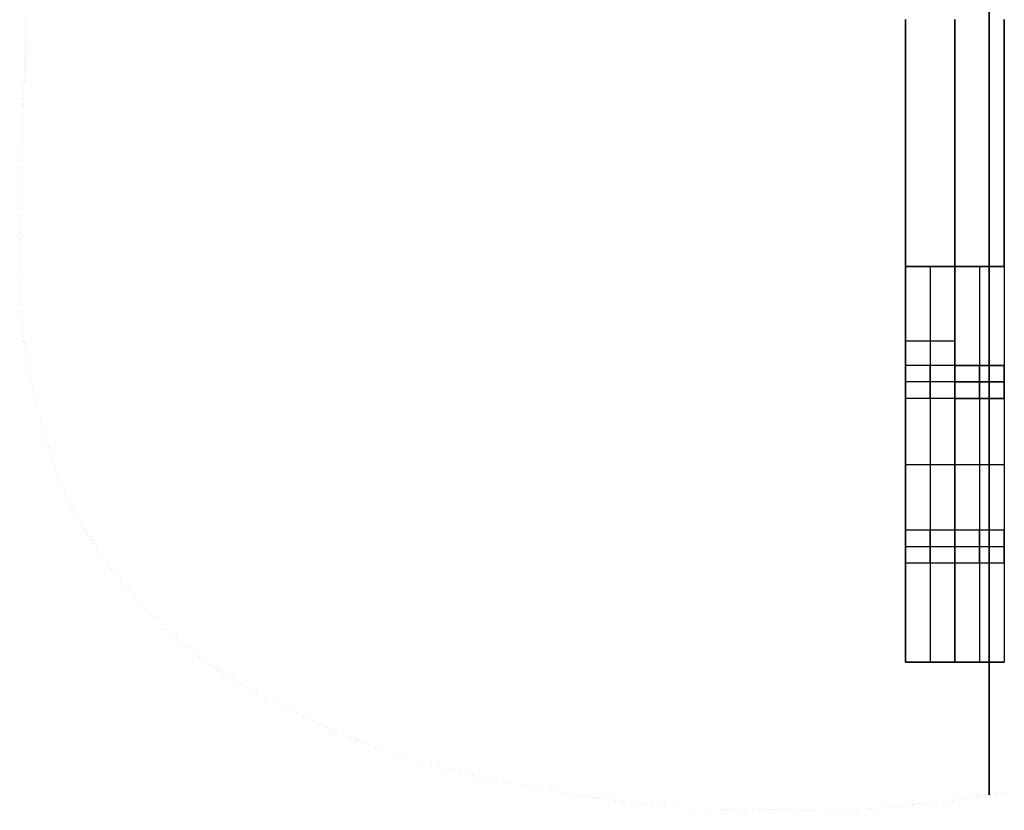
# Model space of a CAD drawing. Header units: millimetres. Extents: x -294 to 294, y -255 to 255.
# Tile 1 of 5: x -294 to 5, y -255 to -15. Entities that reach past the tile are written whole.
import ezdxf

# ---------------------------------------------------------------- set-up
doc = ezdxf.new("R2010")
doc.units = ezdxf.units.MM
doc.layers.add('Défaut', color=7, linetype='Continuous', true_color=0x000000)

msp = doc.modelspace()

# ---------------------------------------------------------------- linework, layer by layer
at = {"layer": 'Défaut'}
for p, q in [((0, -250.21, 330.13), (0, 254.71, 330.13)), ((0, 254.71, 370.13), (0, -250.21, 370.13)), ((-25.36, -14.91, 269.87), (-25.36, -209.91, 269.87)), ((-10.36, -89.91, 209.87), (-10.36, -14.91, 209.87)), ((-10.36, -14.91, 329.87), (-10.36, -89.91, 329.87)), ((4.64, -14.91, 269.87), (4.64, -89.91, 269.87)), ((4.64, -52.41, 209.87), (4.64, -52.41, 329.87)), ((-25.36, -89.91, 104.87), (-25.36, -209.91, 104.87)), ((4.64, -89.91, 104.87), (-25.36, -89.91, 104.87)), ((-17.86, -89.91, 209.87), (-17.86, -209.91, 209.87)), ((-10.36, -89.91, 269.87), (-10.36, -209.91, 269.87)), ((-10.36, -89.91, 269.87), (4.64, -89.91, 269.87)), ((-10.36, -209.91, -0.13), (-10.36, -89.91, -0.13)), ((-10.36, -89.91, -0.13), (-10.36, -89.91, 209.87)), ((4.64, -89.91, 269.87), (-10.36, -89.91, 269.87)), ((-10.36, -89.91, 269.87), (-10.36, -209.91, 269.87)), ((-2.86, -89.91, 209.87), (-2.86, -89.91, 329.87)), ((-2.86, -89.91, 329.87), (-2.86, -209.91, 329.87)), ((-2.86, -89.91, 209.87), (-2.86, -89.91, 329.87)), ((4.64, -89.91, 164.87), (4.64, -209.91, 164.87)), ((-25.36, -112.41, 209.87), (-10.36, -112.41, 209.87)), ((-25.36, -112.41, 329.87), (-25.36, -112.41, 209.87)), ((-25.36, -112.41, 329.87), (-10.36, -112.41, 329.87)), ((-25.36, -129.91, 244.87), (-25.36, -119.91, 244.87)), ((4.64, -129.91, 244.87), (4.64, -119.91, 244.87)), ((-25.36, -124.91, 249.87), (-25.36, -124.91, 239.87)), ((4.64, -124.91, 249.87), (4.64, -124.91, 239.87)), ((-25.36, -149.91, -0.13), (4.64, -149.91, -0.13)), ((-25.36, -149.91, 209.87), (-25.36, -149.91, -0.13)), ((-25.36, -149.91, 209.87), (-10.36, -149.91, 209.87)), ((-10.36, -149.91, 209.87), (-10.36, -149.91, 329.87)), ((-10.36, -149.91, 329.87), (4.64, -149.91, 329.87)), ((-10.36, -149.91, 329.87), (-10.36, -149.91, 209.87)), ((4.64, -149.91, -0.13), (4.64, -149.91, 329.87)), ((-25.36, -179.91, 294.87), (-25.36, -169.91, 294.87)), ((4.64, -179.91, 294.87), (4.64, -169.91, 294.87)), ((-25.36, -174.91, 299.87), (-25.36, -174.91, 289.87)), ((4.64, -174.91, 299.87), (4.64, -174.91, 289.87)), ((-25.36, -209.91, 269.87), (-10.36, -209.91, 269.87)), ((-25.36, -209.91, 164.87), (4.64, -209.91, 164.87)), ((-17.86, -209.91, 209.87), (-17.86, -209.91, 329.87)), ((-10.36, -209.91, -0.13), (-10.36, -209.91, 209.87))]:
    msp.add_line(p, q, dxfattribs=at)
for points, degree in [([(-25.36, -209.91, 209.87), (-25.36, -112.41, 209.87), (-25.36, -14.91, 209.87)], 2), ([(-25.36, -209.91, 329.87), (-25.36, -112.41, 329.87), (-25.36, -14.91, 329.87)], 2), ([(4.64, -14.91, 209.87), (4.64, -52.41, 209.87), (4.64, -89.91, 209.87)], 2), ([(4.64, -89.91, 329.87), (4.64, -52.41, 329.87), (4.64, -14.91, 329.87)], 2), ([(-292.46, -15.04, 330.13), (-292.46, -15.04, 350.13), (-292.46, -15.04, 370.13)], 2), ([(-292.46, -16.67, 330.13), (-292.46, -16.67, 350.13), (-292.46, -16.67, 370.13)], 2), ([(-292.47, -18.26, 330.13), (-292.47, -18.26, 350.13), (-292.47, -18.26, 370.13)], 2), ([(-292.47, -19.77, 330.13), (-292.47, -19.77, 350.13), (-292.47, -19.77, 370.13)], 2), ([(-292.52, -23.28, 330.13), (-292.52, -23.28, 350.13), (-292.52, -23.28, 370.13)], 2), ([(-292.5, -22.4, 330.13), (-292.5, -22.4, 350.13), (-292.5, -22.4, 370.13)], 2), ([(-292.49, -21.13, 330.13), (-292.49, -21.13, 350.13), (-292.49, -21.13, 370.13)], 2), ([(-292.49, -21.84, 330.13), (-292.49, -21.84, 350.13), (-292.49, -21.84, 370.13)], 2), ([(-292.61, -26.06, 330.13), (-292.61, -26.06, 350.13), (-292.61, -26.06, 370.13)], 2), ([(-292.57, -24.88, 330.13), (-292.57, -24.88, 350.13), (-292.57, -24.88, 370.13)], 2), ([(-292.54, -24.07, 330.13), (-292.54, -24.07, 350.13), (-292.54, -24.07, 370.13)], 2), ([(-292.75, -29.86, 330.13), (-292.75, -29.86, 350.13), (-292.75, -29.86, 370.13)], 2), ([(-292.72, -29.07, 330.13), (-292.72, -29.07, 350.13), (-292.72, -29.07, 370.13)], 2), ([(-292.67, -27.63, 330.13), (-292.67, -27.63, 350.13), (-292.67, -27.63, 370.13)], 2), ([(-292.65, -26.99, 330.13), (-292.65, -26.99, 350.13), (-292.65, -26.99, 370.13)], 2), ([(-292.82, -32.3, 330.13), (-292.82, -32.3, 350.13), (-292.82, -32.3, 370.13)], 2), ([(-292.77, -30.66, 330.13), (-292.77, -30.66, 350.13), (-292.77, -30.66, 370.13)], 2), ([(-292.91, -35.35, 330.13), (-292.91, -35.35, 350.13), (-292.91, -35.35, 370.13)], 2), ([(-292.85, -33.41, 330.13), (-292.85, -33.41, 350.13), (-292.85, -33.41, 370.13)], 2), ([(-293.01, -38.78, 330.13), (-293.01, -38.78, 350.13), (-293.01, -38.78, 370.13)], 2), ([(-292.96, -37.07, 330.13), (-292.96, -37.07, 350.13), (-292.96, -37.07, 370.13)], 2), ([(-293.11, -41.61, 330.13), (-293.11, -41.61, 350.13), (-293.11, -41.61, 370.13)], 2), ([(-293.08, -40.85, 330.13), (-293.08, -40.85, 350.13), (-293.08, -40.85, 370.13)], 2), ([(-293.07, -40.44, 330.13), (-293.07, -40.44, 350.13), (-293.07, -40.44, 370.13)], 2), ([(-293.18, -43.27, 330.13), (-293.18, -43.27, 350.13), (-293.18, -43.27, 370.13)], 2), ([(-293.33, -47.03, 330.13), (-293.33, -47.03, 350.13), (-293.33, -47.03, 370.13)], 2), ([(-293.3, -46.38, 330.13), (-293.3, -46.38, 350.13), (-293.3, -46.38, 370.13)], 2), ([(-293.25, -45, 330.13), (-293.25, -45, 350.13), (-293.25, -45, 370.13)], 2), ([(-293.48, -50.78, 330.13), (-293.48, -50.78, 350.13), (-293.48, -50.78, 370.13)], 2), ([(-293.41, -48.87, 330.13), (-293.41, -48.87, 350.13), (-293.41, -48.87, 370.13)], 2), ([(-293.54, -52.75, 330.13), (-293.54, -52.75, 350.13), (-293.54, -52.75, 370.13)], 2), ([(-293.62, -56.12, 330.13), (-293.62, -56.12, 350.13), (-293.62, -56.12, 370.13)], 2), ([(-293.58, -54.17, 330.13), (-293.58, -54.17, 350.13), (-293.58, -54.17, 370.13)], 2), ([(-293.67, -59.72, 330.13), (-293.67, -59.72, 350.13), (-293.67, -59.72, 370.13)], 2), ([(-293.65, -57.97, 330.13), (-293.65, -57.97, 350.13), (-293.65, -57.97, 370.13)], 2), ([(-293.68, -61.36, 330.13), (-293.68, -61.36, 350.13), (-293.68, -61.36, 370.13)], 2), ([(-293.69, -64.32, 330.13), (-293.69, -64.32, 350.13), (-293.69, -64.32, 370.13)], 2), ([(-293.68, -62.9, 330.13), (-293.68, -62.9, 350.13), (-293.68, -62.9, 370.13)], 2), ([(-293.69, -66.17, 330.13), (-293.69, -66.17, 350.13), (-293.69, -66.17, 370.13)], 2), ([(-293.69, -68.5, 330.13), (-293.69, -68.5, 350.13), (-293.69, -68.5, 370.13)], 2), ([(-293.71, -71.46, 330.13), (-293.71, -71.46, 350.13), (-293.71, -71.46, 370.13)], 2), ([(-293.7, -70.54, 330.13), (-293.7, -70.54, 350.13), (-293.7, -70.54, 370.13)], 2), ([(-293.77, -74.1, 330.13), (-293.77, -74.1, 350.13), (-293.77, -74.1, 370.13)], 2), ([(-293.73, -72.32, 330.13), (-293.73, -72.32, 350.13), (-293.73, -72.32, 370.13)], 2), ([(-293.87, -77.16, 330.13), (-293.87, -77.16, 350.13), (-293.87, -77.16, 370.13)], 2), ([(-293.83, -76.08, 330.13), (-293.83, -76.08, 350.13), (-293.83, -76.08, 370.13)], 2), ([(-293.8, -75.06, 330.13), (-293.8, -75.06, 350.13), (-293.8, -75.06, 370.13)], 2), ([(-293.98, -80.13, 330.13), (-293.98, -80.13, 350.13), (-293.98, -80.13, 370.13)], 2), ([(-293.96, -79.49, 330.13), (-293.96, -79.49, 350.13), (-293.96, -79.49, 370.13)], 2), ([(-293.92, -78.34, 330.13), (-293.92, -78.34, 350.13), (-293.92, -78.34, 370.13)], 2), ([(-294.08, -82.92, 330.13), (-294.08, -82.92, 350.13), (-294.08, -82.92, 370.13)], 2), ([(-294.03, -81.48, 330.13), (-294.03, -81.48, 350.13), (-294.03, -81.48, 370.13)], 2), ([(-294.16, -86.1, 330.13), (-294.16, -86.1, 350.13), (-294.16, -86.1, 370.13)], 2), ([(-294.12, -84.46, 330.13), (-294.12, -84.46, 350.13), (-294.12, -84.46, 370.13)], 2), ([(-294.2, -89.64, 330.13), (-294.2, -89.64, 350.13), (-294.2, -89.64, 370.13)], 2), ([(-294.18, -87.83, 330.13), (-294.18, -87.83, 350.13), (-294.18, -87.83, 370.13)], 2), ([(-294.19, -91.51, 330.13), (-294.19, -91.51, 350.13), (-294.19, -91.51, 370.13)], 2), ([(-25.36, -209.91, -0.13), (-25.36, -149.91, -0.13), (-25.36, -89.91, -0.13)], 2), ([(-25.36, -89.91, -0.13), (-10.36, -89.91, -0.13), (4.64, -89.91, -0.13)], 2), ([(-25.36, -89.91, 209.87), (-25.36, -89.91, 104.87), (-25.36, -89.91, -0.13)], 2), ([(-25.36, -209.91, 209.87), (-25.36, -149.91, 209.87), (-25.36, -89.91, 209.87)], 2), ([(-25.36, -89.91, 209.87), (-17.86, -89.91, 209.87), (-10.36, -89.91, 209.87)], 2), ([(4.64, -89.91, 209.87), (-2.86, -89.91, 209.87), (-10.36, -89.91, 209.87)], 2), ([(-10.36, -89.91, 209.87), (-10.36, -149.91, 209.87), (-10.36, -209.91, 209.87)], 2), ([(-10.36, -209.91, 329.87), (-10.36, -149.91, 329.87), (-10.36, -89.91, 329.87)], 2), ([(-10.36, -89.91, 329.87), (-2.86, -89.91, 329.87), (4.64, -89.91, 329.87)], 2), ([(-10.36, -89.91, 209.87), (-10.36, -89.91, 269.87), (-10.36, -89.91, 329.87)], 2), ([(-10.36, -89.91, 209.87), (-2.86, -89.91, 209.87), (4.64, -89.91, 209.87)], 2), ([(4.64, -89.91, 329.87), (-2.86, -89.91, 329.87), (-10.36, -89.91, 329.87)], 2), ([(-10.36, -89.91, 329.87), (-10.36, -149.91, 329.87), (-10.36, -209.91, 329.87)], 2), ([(-10.36, -89.91, 209.87), (-10.36, -89.91, 269.87), (-10.36, -89.91, 329.87)], 2), ([(-10.36, -209.91, 209.87), (-10.36, -149.91, 209.87), (-10.36, -89.91, 209.87)], 2), ([(4.64, -89.91, 329.87), (4.64, -89.91, 269.87), (4.64, -89.91, 209.87)], 2), ([(4.64, -89.91, -0.13), (4.64, -149.91, -0.13), (4.64, -209.91, -0.13)], 2), ([(4.64, -89.91, -0.13), (4.64, -89.91, 104.87), (4.64, -89.91, 209.87)], 2), ([(4.64, -89.91, 209.87), (4.64, -89.91, 269.87), (4.64, -89.91, 329.87)], 2), ([(4.64, -89.91, 329.87), (4.64, -149.91, 329.87), (4.64, -209.91, 329.87)], 2), ([(-294.17, -93.33, 330.13), (-294.17, -93.33, 350.13), (-294.17, -93.33, 370.13)], 2), ([(-294.13, -95.11, 330.13), (-294.13, -95.11, 350.13), (-294.13, -95.11, 370.13)], 2), ([(-294.08, -96.86, 330.13), (-294.08, -96.86, 350.13), (-294.08, -96.86, 370.13)], 2), ([(-294.01, -98.56, 330.13), (-294.01, -98.56, 350.13), (-294.01, -98.56, 370.13)], 2), ([(-293.93, -100.22, 330.13), (-293.93, -100.22, 350.13), (-293.93, -100.22, 370.13)], 2), ([(-293.85, -101.85, 330.13), (-293.85, -101.85, 350.13), (-293.85, -101.85, 370.13)], 2), ([(-293.75, -103.54, 330.13), (-293.75, -103.54, 350.13), (-293.75, -103.54, 370.13)], 2), ([(-293.62, -105.3, 330.13), (-293.62, -105.3, 350.13), (-293.62, -105.3, 370.13)], 2), ([(-293.47, -107.17, 330.13), (-293.47, -107.17, 350.13), (-293.47, -107.17, 370.13)], 2), ([(-293.28, -109.13, 330.13), (-293.28, -109.13, 350.13), (-293.28, -109.13, 370.13)], 2), ([(-293.06, -111.18, 330.13), (-293.06, -111.18, 350.13), (-293.06, -111.18, 370.13)], 2), ([(-292.93, -112.24, 330.13), (-292.93, -112.24, 350.13), (-292.93, -112.24, 370.13)], 2), ([(-292.79, -113.3, 330.13), (-292.79, -113.3, 350.13), (-292.79, -113.3, 370.13)], 2), ([(-292.49, -115.46, 330.13), (-292.49, -115.46, 350.13), (-292.49, -115.46, 370.13)], 2), ([(-292.15, -117.61, 330.13), (-292.15, -117.61, 350.13), (-292.15, -117.61, 370.13)], 2), ([(-291.63, -120.51, 330.13), (-291.63, -120.51, 350.13), (-291.63, -120.51, 370.13)], 2), ([(-10.36, -119.91, 244.87), (-15.36, -119.91, 244.87), (-20.36, -119.91, 244.87), (-25.36, -119.91, 244.87)], 3), ([(4.64, -119.91, 244.87), (-10.36, -119.91, 244.87), (-25.36, -119.91, 244.87)], 2), ([(-10.36, -119.91, 244.87), (-5.36, -119.91, 244.87), (-0.36, -119.91, 244.87), (4.64, -119.91, 244.87)], 3), ([(-291.23, -122.57, 330.13), (-291.23, -122.57, 350.13), (-291.23, -122.57, 370.13)], 2), ([(-290.82, -124.6, 330.13), (-290.82, -124.6, 350.13), (-290.82, -124.6, 370.13)], 2), ([(-10.36, -124.91, 249.87), (-15.36, -124.91, 249.87), (-20.36, -124.91, 249.87), (-25.36, -124.91, 249.87)], 3), ([(-10.36, -124.91, 239.87), (-15.36, -124.91, 239.87), (-20.36, -124.91, 239.87), (-25.36, -124.91, 239.87)], 3), ([(4.64, -124.91, 239.87), (-10.36, -124.91, 239.87), (-25.36, -124.91, 239.87)], 2), ([(4.64, -124.91, 249.87), (-10.36, -124.91, 249.87), (-25.36, -124.91, 249.87)], 2), ([(-10.36, -124.91, 239.87), (-5.36, -124.91, 239.87), (-0.36, -124.91, 239.87), (4.64, -124.91, 239.87)], 3), ([(-10.36, -124.91, 249.87), (-5.36, -124.91, 249.87), (-0.36, -124.91, 249.87), (4.64, -124.91, 249.87)], 3), ([(-290.38, -126.61, 330.13), (-290.38, -126.61, 350.13), (-290.38, -126.61, 370.13)], 2), ([(-289.92, -128.61, 330.13), (-289.92, -128.61, 350.13), (-289.92, -128.61, 370.13)], 2), ([(-289.44, -130.58, 330.13), (-289.44, -130.58, 350.13), (-289.44, -130.58, 370.13)], 2), ([(-10.36, -129.91, 244.87), (-15.36, -129.91, 244.87), (-20.36, -129.91, 244.87), (-25.36, -129.91, 244.87)], 3), ([(4.64, -129.91, 244.87), (-10.36, -129.91, 244.87), (-25.36, -129.91, 244.87)], 2), ([(-10.36, -129.91, 244.87), (-5.36, -129.91, 244.87), (-0.36, -129.91, 244.87), (4.64, -129.91, 244.87)], 3), ([(-288.96, -132.52, 330.13), (-288.96, -132.52, 350.13), (-288.96, -132.52, 370.13)], 2), ([(-287.96, -136.29, 330.13), (-287.96, -136.29, 350.13), (-287.96, -136.29, 370.13)], 2), ([(-286.95, -139.92, 330.13), (-286.95, -139.92, 350.13), (-286.95, -139.92, 370.13)], 2), ([(-286.43, -141.68, 330.13), (-286.43, -141.68, 350.13), (-286.43, -141.68, 370.13)], 2), ([(-286.11, -142.78, 330.13), (-286.11, -142.78, 350.13), (-286.11, -142.78, 370.13)], 2), ([(-285.54, -144.65, 330.13), (-285.54, -144.65, 350.13), (-285.54, -144.65, 370.13)], 2), ([(-284.89, -146.68, 330.13), (-284.89, -146.68, 350.13), (-284.89, -146.68, 370.13)], 2), ([(-284.54, -147.76, 330.13), (-284.54, -147.76, 350.13), (-284.54, -147.76, 370.13)], 2), ([(-284.16, -148.89, 330.13), (-284.16, -148.89, 350.13), (-284.16, -148.89, 370.13)], 2), ([(-283.75, -150.06, 330.13), (-283.75, -150.06, 350.13), (-283.75, -150.06, 370.13)], 2), ([(-283.31, -151.29, 330.13), (-283.31, -151.29, 350.13), (-283.31, -151.29, 370.13)], 2), ([(-282.83, -152.56, 330.13), (-282.83, -152.56, 350.13), (-282.83, -152.56, 370.13)], 2), ([(-282.32, -153.89, 330.13), (-282.32, -153.89, 350.13), (-282.32, -153.89, 370.13)], 2), ([(-281.76, -155.27, 330.13), (-281.76, -155.27, 350.13), (-281.76, -155.27, 370.13)], 2), ([(-281.16, -156.7, 330.13), (-281.16, -156.7, 350.13), (-281.16, -156.7, 370.13)], 2), ([(-280.5, -158.18, 330.13), (-280.5, -158.18, 350.13), (-280.5, -158.18, 370.13)], 2), ([(-279.82, -159.67, 330.13), (-279.82, -159.67, 350.13), (-279.82, -159.67, 370.13)], 2), ([(-278.44, -162.46, 330.13), (-278.44, -162.46, 350.13), (-278.44, -162.46, 370.13)], 2), ([(-277.76, -163.77, 330.13), (-277.76, -163.77, 350.13), (-277.76, -163.77, 370.13)], 2), ([(-277.09, -165.01, 330.13), (-277.09, -165.01, 350.13), (-277.09, -165.01, 370.13)], 2), ([(-275.8, -167.29, 330.13), (-275.8, -167.29, 350.13), (-275.8, -167.29, 370.13)], 2), ([(-274.59, -169.31, 330.13), (-274.59, -169.31, 350.13), (-274.59, -169.31, 370.13)], 2), ([(-274.03, -170.21, 330.13), (-274.03, -170.21, 350.13), (-274.03, -170.21, 370.13)], 2), ([(-10.36, -169.91, 294.87), (-15.36, -169.91, 294.87), (-20.36, -169.91, 294.87), (-25.36, -169.91, 294.87)], 3), ([(4.64, -169.91, 294.87), (-10.36, -169.91, 294.87), (-25.36, -169.91, 294.87)], 2), ([(4.64, -169.91, 294.87), (-0.36, -169.91, 294.87), (-5.36, -169.91, 294.87), (-10.36, -169.91, 294.87)], 3), ([(-273.51, -171.05, 330.13), (-273.51, -171.05, 350.13), (-273.51, -171.05, 370.13)], 2), ([(-273.02, -171.82, 330.13), (-273.02, -171.82, 350.13), (-273.02, -171.82, 370.13)], 2), ([(-272.57, -172.52, 330.13), (-272.57, -172.52, 350.13), (-272.57, -172.52, 370.13)], 2), ([(-272.16, -173.15, 330.13), (-272.16, -173.15, 350.13), (-272.16, -173.15, 370.13)], 2), ([(-271.74, -173.78, 330.13), (-271.74, -173.78, 350.13), (-271.74, -173.78, 370.13)], 2), ([(-270.86, -175.1, 330.13), (-270.86, -175.1, 350.13), (-270.86, -175.1, 370.13)], 2), ([(-10.36, -174.91, 289.87), (-15.36, -174.91, 289.87), (-20.36, -174.91, 289.87), (-25.36, -174.91, 289.87)], 3), ([(-10.36, -174.91, 299.87), (-15.36, -174.91, 299.87), (-20.36, -174.91, 299.87), (-25.36, -174.91, 299.87)], 3), ([(4.64, -174.91, 289.87), (-10.36, -174.91, 289.87), (-25.36, -174.91, 289.87)], 2), ([(4.64, -174.91, 299.87), (-10.36, -174.91, 299.87), (-25.36, -174.91, 299.87)], 2), ([(4.64, -174.91, 299.87), (-0.36, -174.91, 299.87), (-5.36, -174.91, 299.87), (-10.36, -174.91, 299.87)], 3), ([(4.64, -174.91, 289.87), (-0.36, -174.91, 289.87), (-5.36, -174.91, 289.87), (-10.36, -174.91, 289.87)], 3), ([(-269.89, -176.52, 330.13), (-269.89, -176.52, 350.13), (-269.89, -176.52, 370.13)], 2), ([(-268.65, -178.3, 330.13), (-268.65, -178.3, 350.13), (-268.65, -178.3, 370.13)], 2), ([(-267.51, -179.87, 330.13), (-267.51, -179.87, 350.13), (-267.51, -179.87, 370.13)], 2), ([(-266.3, -181.49, 330.13), (-266.3, -181.49, 350.13), (-266.3, -181.49, 370.13)], 2), ([(-10.36, -179.91, 294.87), (-15.36, -179.91, 294.87), (-20.36, -179.91, 294.87), (-25.36, -179.91, 294.87)], 3), ([(4.64, -179.91, 294.87), (-10.36, -179.91, 294.87), (-25.36, -179.91, 294.87)], 2), ([(4.64, -179.91, 294.87), (-0.36, -179.91, 294.87), (-5.36, -179.91, 294.87), (-10.36, -179.91, 294.87)], 3), ([(-265.03, -183.15, 330.13), (-265.03, -183.15, 350.13), (-265.03, -183.15, 370.13)], 2), ([(-263.69, -184.83, 330.13), (-263.69, -184.83, 350.13), (-263.69, -184.83, 370.13)], 2), ([(-262.29, -186.53, 330.13), (-262.29, -186.53, 350.13), (-262.29, -186.53, 370.13)], 2), ([(-260.83, -188.25, 330.13), (-260.83, -188.25, 350.13), (-260.83, -188.25, 370.13)], 2), ([(-259.3, -189.99, 330.13), (-259.3, -189.99, 350.13), (-259.3, -189.99, 370.13)], 2), ([(-257.69, -191.75, 330.13), (-257.69, -191.75, 350.13), (-257.69, -191.75, 370.13)], 2), ([(-255.99, -193.53, 330.13), (-255.99, -193.53, 350.13), (-255.99, -193.53, 370.13)], 2), ([(-254.27, -195.28, 330.13), (-254.27, -195.28, 350.13), (-254.27, -195.28, 370.13)], 2), ([(-253.37, -196.16, 330.13), (-253.37, -196.16, 350.13), (-253.37, -196.16, 370.13)], 2), ([(-252.51, -197, 330.13), (-252.51, -197, 350.13), (-252.51, -197, 370.13)], 2), ([(-250.86, -198.55, 330.13), (-250.86, -198.55, 350.13), (-250.86, -198.55, 370.13)], 2), ([(-249.33, -199.95, 330.13), (-249.33, -199.95, 350.13), (-249.33, -199.95, 370.13)], 2), ([(-247.92, -201.21, 330.13), (-247.92, -201.21, 350.13), (-247.92, -201.21, 370.13)], 2), ([(-246.64, -202.33, 330.13), (-246.64, -202.33, 350.13), (-246.64, -202.33, 370.13)], 2), ([(-245.51, -203.31, 330.13), (-245.51, -203.31, 350.13), (-245.51, -203.31, 370.13)], 2), ([(-244.56, -204.13, 330.13), (-244.56, -204.13, 350.13), (-244.56, -204.13, 370.13)], 2), ([(-243.72, -204.84, 330.13), (-243.72, -204.84, 350.13), (-243.72, -204.84, 370.13)], 2), ([(-243.17, -205.3, 330.13), (-243.17, -205.3, 350.13), (-243.17, -205.3, 370.13)], 2), ([(-241.9, -206.36, 330.13), (-241.9, -206.36, 350.13), (-241.9, -206.36, 370.13)], 2), ([(-240.4, -207.58, 330.13), (-240.4, -207.58, 350.13), (-240.4, -207.58, 370.13)], 2), ([(-239.56, -208.23, 330.13), (-239.56, -208.23, 350.13), (-239.56, -208.23, 370.13)], 2), ([(-238.3, -209.2, 330.13), (-238.3, -209.2, 350.13), (-238.3, -209.2, 370.13)], 2), ([(-237.36, -209.9, 330.13), (-237.36, -209.9, 350.13), (-237.36, -209.9, 370.13)], 2), ([(-236.39, -210.6, 330.13), (-236.39, -210.6, 350.13), (-236.39, -210.6, 370.13)], 2), ([(-235.39, -211.3, 330.13), (-235.39, -211.3, 350.13), (-235.39, -211.3, 370.13)], 2), ([(-234.39, -211.99, 330.13), (-234.39, -211.99, 350.13), (-234.39, -211.99, 370.13)], 2), ([(-10.36, -209.91, 209.87), (-17.86, -209.91, 209.87), (-25.36, -209.91, 209.87)], 2), ([(-10.36, -209.91, 329.87), (-17.86, -209.91, 329.87), (-25.36, -209.91, 329.87)], 2), ([(-25.36, -209.91, 329.87), (-25.36, -209.91, 269.87), (-25.36, -209.91, 209.87)], 2), ([(4.64, -209.91, -0.13), (-10.36, -209.91, -0.13), (-25.36, -209.91, -0.13)], 2), ([(-25.36, -209.91, -0.13), (-25.36, -209.91, 104.87), (-25.36, -209.91, 209.87)], 2), ([(-10.36, -209.91, 209.87), (-17.86, -209.91, 209.87), (-25.36, -209.91, 209.87)], 2), ([(-10.36, -209.91, 209.87), (-10.36, -209.91, 269.87), (-10.36, -209.91, 329.87)], 2), ([(-10.36, -209.91, 329.87), (-10.36, -209.91, 269.87), (-10.36, -209.91, 209.87)], 2), ([(4.64, -209.91, 329.87), (-2.86, -209.91, 329.87), (-10.36, -209.91, 329.87)], 2), ([(4.64, -209.91, 329.87), (4.64, -209.91, 164.87), (4.64, -209.91, -0.13)], 2), ([(-233.89, -212.33, 330.13), (-233.89, -212.33, 350.13), (-233.89, -212.33, 370.13)], 2), ([(-233.39, -212.66, 330.13), (-233.39, -212.66, 350.13), (-233.39, -212.66, 370.13)], 2), ([(-232.43, -213.29, 330.13), (-232.43, -213.29, 350.13), (-232.43, -213.29, 370.13)], 2), ([(-231.5, -213.88, 330.13), (-231.5, -213.88, 350.13), (-231.5, -213.88, 370.13)], 2), ([(-230.6, -214.45, 330.13), (-230.6, -214.45, 350.13), (-230.6, -214.45, 370.13)], 2), ([(-229.72, -214.99, 330.13), (-229.72, -214.99, 350.13), (-229.72, -214.99, 370.13)], 2), ([(-228.86, -215.51, 330.13), (-228.86, -215.51, 350.13), (-228.86, -215.51, 370.13)], 2), ([(-227.18, -216.5, 330.13), (-227.18, -216.5, 350.13), (-227.18, -216.5, 370.13)], 2), ([(-225.56, -217.43, 330.13), (-225.56, -217.43, 350.13), (-225.56, -217.43, 370.13)], 2), ([(-223.99, -218.31, 330.13), (-223.99, -218.31, 350.13), (-223.99, -218.31, 370.13)], 2), ([(-222.46, -219.16, 330.13), (-222.46, -219.16, 350.13), (-222.46, -219.16, 370.13)], 2), ([(-219.48, -220.76, 330.13), (-219.48, -220.76, 350.13), (-219.48, -220.76, 370.13)], 2), ([(-216.44, -222.35, 330.13), (-216.44, -222.35, 350.13), (-216.44, -222.35, 370.13)], 2), ([(-213.38, -223.9, 330.13), (-213.38, -223.9, 350.13), (-213.38, -223.9, 370.13)], 2), ([(-211.84, -224.67, 330.13), (-211.84, -224.67, 350.13), (-211.84, -224.67, 370.13)], 2), ([(-210.27, -225.45, 330.13), (-210.27, -225.45, 350.13), (-210.27, -225.45, 370.13)], 2), ([(-208.14, -226.49, 330.13), (-208.14, -226.49, 350.13), (-208.14, -226.49, 370.13)], 2), ([(-206.51, -227.27, 330.13), (-206.51, -227.27, 350.13), (-206.51, -227.27, 370.13)], 2), ([(-204.88, -228.05, 330.13), (-204.88, -228.05, 350.13), (-204.88, -228.05, 370.13)], 2), ([(-203.23, -228.82, 330.13), (-203.23, -228.82, 350.13), (-203.23, -228.82, 370.13)], 2), ([(-201.87, -229.44, 330.13), (-201.87, -229.44, 350.13), (-201.87, -229.44, 370.13)], 2), ([(-201.02, -229.83, 330.13), (-201.02, -229.83, 350.13), (-201.02, -229.83, 370.13)], 2), ([(-200.46, -230.08, 330.13), (-200.46, -230.08, 350.13), (-200.46, -230.08, 370.13)], 2), ([(-199.6, -230.46, 330.13), (-199.6, -230.46, 350.13), (-199.6, -230.46, 370.13)], 2), ([(-198.75, -230.83, 330.13), (-198.75, -230.83, 350.13), (-198.75, -230.83, 370.13)], 2), ([(-197.91, -231.19, 330.13), (-197.91, -231.19, 350.13), (-197.91, -231.19, 370.13)], 2), ([(-196.28, -231.86, 330.13), (-196.28, -231.86, 350.13), (-196.28, -231.86, 370.13)], 2), ([(-194.76, -232.47, 330.13), (-194.76, -232.47, 350.13), (-194.76, -232.47, 370.13)], 2), ([(-193.63, -232.91, 330.13), (-193.63, -232.91, 350.13), (-193.63, -232.91, 370.13)], 2), ([(-192.4, -233.38, 330.13), (-192.4, -233.38, 350.13), (-192.4, -233.38, 370.13)], 2), ([(-191.84, -233.59, 330.13), (-191.84, -233.59, 350.13), (-191.84, -233.59, 370.13)], 2), ([(-191.36, -233.77, 330.13), (-191.36, -233.77, 350.13), (-191.36, -233.77, 370.13)], 2), ([(-190.29, -234.17, 330.13), (-190.29, -234.17, 350.13), (-190.29, -234.17, 370.13)], 2), ([(-189.09, -234.62, 330.13), (-189.09, -234.62, 350.13), (-189.09, -234.62, 370.13)], 2), ([(-187.71, -235.14, 330.13), (-187.71, -235.14, 350.13), (-187.71, -235.14, 370.13)], 2), ([(-186.18, -235.7, 330.13), (-186.18, -235.7, 350.13), (-186.18, -235.7, 370.13)], 2), ([(-184.5, -236.3, 330.13), (-184.5, -236.3, 350.13), (-184.5, -236.3, 370.13)], 2), ([(-180.75, -237.59, 330.13), (-180.75, -237.59, 350.13), (-180.75, -237.59, 370.13)], 2), ([(-179.26, -238.09, 330.13), (-179.26, -238.09, 350.13), (-179.26, -238.09, 370.13)], 2), ([(-177.23, -238.74, 330.13), (-177.23, -238.74, 350.13), (-177.23, -238.74, 370.13)], 2), ([(-173.15, -239.97, 330.13), (-173.15, -239.97, 350.13), (-173.15, -239.97, 370.13)], 2), ([(-169.07, -241.13, 330.13), (-169.07, -241.13, 350.13), (-169.07, -241.13, 370.13)], 2), ([(-167.01, -241.69, 330.13), (-167.01, -241.69, 350.13), (-167.01, -241.69, 370.13)], 2), ([(-165.57, -242.07, 330.13), (-165.57, -242.07, 350.13), (-165.57, -242.07, 370.13)], 2), ([(-163.54, -242.59, 330.13), (-163.54, -242.59, 350.13), (-163.54, -242.59, 370.13)], 2), ([(-162.38, -242.88, 330.13), (-162.38, -242.88, 350.13), (-162.38, -242.88, 370.13)], 2), ([(-160.42, -243.36, 330.13), (-160.42, -243.36, 350.13), (-160.42, -243.36, 370.13)], 2), ([(-158.51, -243.82, 330.13), (-158.51, -243.82, 350.13), (-158.51, -243.82, 370.13)], 2), ([(-156.64, -244.25, 330.13), (-156.64, -244.25, 350.13), (-156.64, -244.25, 370.13)], 2), ([(-154.84, -244.67, 330.13), (-154.84, -244.67, 350.13), (-154.84, -244.67, 370.13)], 2), ([(-153.11, -245.05, 330.13), (-153.11, -245.05, 350.13), (-153.11, -245.05, 370.13)], 2), ([(-151.44, -245.42, 330.13), (-151.44, -245.42, 350.13), (-151.44, -245.42, 370.13)], 2), ([(-149.38, -245.86, 330.13), (-149.38, -245.86, 350.13), (-149.38, -245.86, 370.13)], 2), ([(-147.81, -246.18, 330.13), (-147.81, -246.18, 350.13), (-147.81, -246.18, 370.13)], 2), ([(-146.91, -246.36, 330.13), (-146.91, -246.36, 350.13), (-146.91, -246.36, 370.13)], 2), ([(-145.38, -246.66, 330.13), (-145.38, -246.66, 350.13), (-145.38, -246.66, 370.13)], 2), ([(-142.35, -247.25, 330.13), (-142.35, -247.25, 350.13), (-142.35, -247.25, 370.13)], 2), ([(-140.81, -247.54, 330.13), (-140.81, -247.54, 350.13), (-140.81, -247.54, 370.13)], 2), ([(-139.19, -247.84, 330.13), (-139.19, -247.84, 350.13), (-139.19, -247.84, 370.13)], 2), ([(-135.87, -248.45, 330.13), (-135.87, -248.45, 350.13), (-135.87, -248.45, 370.13)], 2), ([(-133.22, -248.92, 330.13), (-133.22, -248.92, 350.13), (-133.22, -248.92, 370.13)], 2), ([(-131.59, -249.21, 330.13), (-131.59, -249.21, 350.13), (-131.59, -249.21, 370.13)], 2), ([(-130, -249.49, 330.13), (-130, -249.49, 350.13), (-130, -249.49, 370.13)], 2), ([(-128.42, -249.75, 330.13), (-128.42, -249.75, 350.13), (-128.42, -249.75, 370.13)], 2), ([(-126.85, -250.01, 330.13), (-126.85, -250.01, 350.13), (-126.85, -250.01, 370.13)], 2), ([(-125.27, -250.26, 330.13), (-125.27, -250.26, 350.13), (-125.27, -250.26, 370.13)], 2), ([(-123.68, -250.5, 330.13), (-123.68, -250.5, 350.13), (-123.68, -250.5, 370.13)], 2), ([(-122.83, -250.63, 330.13), (-122.83, -250.63, 350.13), (-122.83, -250.63, 370.13)], 2), ([(-121.22, -250.85, 330.13), (-121.22, -250.85, 350.13), (-121.22, -250.85, 370.13)], 2), ([(-120.41, -250.96, 330.13), (-120.41, -250.96, 350.13), (-120.41, -250.96, 370.13)], 2), ([(-4.83, -250.92, 330.13), (-4.83, -250.92, 350.13), (-4.83, -250.92, 370.13)], 2), ([(-3.7, -250.75, 330.13), (-3.7, -250.75, 350.13), (-3.7, -250.75, 370.13)], 2), ([(-3.18, -250.67, 330.13), (-3.18, -250.67, 350.13), (-3.18, -250.67, 370.13)], 2), ([(-2.85, -250.62, 330.13), (-2.85, -250.62, 350.13), (-2.85, -250.62, 370.13)], 2), ([(-2.33, -250.55, 330.13), (-2.33, -250.55, 350.13), (-2.33, -250.55, 370.13)], 2), ([(-1.17, -250.38, 330.13), (-1.17, -250.38, 350.13), (-1.17, -250.38, 370.13)], 2), ([(-0.27, -250.25, 330.13), (-0.27, -250.25, 350.13), (-0.27, -250.25, 370.13)], 2), ([(0.42, -250.14, 330.13), (0.42, -250.14, 350.13), (0.42, -250.14, 370.13)], 2), ([(1.92, -249.92, 330.13), (1.92, -249.92, 350.13), (1.92, -249.92, 370.13)], 2), ([(2.72, -249.8, 330.13), (2.72, -249.8, 350.13), (2.72, -249.8, 370.13)], 2), ([(3.56, -249.67, 330.13), (3.56, -249.67, 350.13), (3.56, -249.67, 370.13)], 2), ([(4.44, -249.53, 330.13), (4.44, -249.53, 350.13), (4.44, -249.53, 370.13)], 2), ([(-119.87, -251.03, 330.13), (-119.87, -251.03, 350.13), (-119.87, -251.03, 370.13)], 2), ([(-119.08, -251.13, 330.13), (-119.08, -251.13, 350.13), (-119.08, -251.13, 370.13)], 2), ([(-117.57, -251.32, 330.13), (-117.57, -251.32, 350.13), (-117.57, -251.32, 370.13)], 2), ([(-116.21, -251.48, 330.13), (-116.21, -251.48, 350.13), (-116.21, -251.48, 370.13)], 2), ([(-114.86, -251.64, 330.13), (-114.86, -251.64, 350.13), (-114.86, -251.64, 370.13)], 2), ([(-113.26, -251.83, 330.13), (-113.26, -251.83, 350.13), (-113.26, -251.83, 370.13)], 2), ([(-112.05, -251.97, 330.13), (-112.05, -251.97, 350.13), (-112.05, -251.97, 370.13)], 2), ([(-110.89, -252.12, 330.13), (-110.89, -252.12, 350.13), (-110.89, -252.12, 370.13)], 2), ([(-110.27, -252.19, 330.13), (-110.27, -252.19, 350.13), (-110.27, -252.19, 370.13)], 2), ([(-108.58, -252.41, 330.13), (-108.58, -252.41, 350.13), (-108.58, -252.41, 370.13)], 2), ([(-107.12, -252.59, 330.13), (-107.12, -252.59, 350.13), (-107.12, -252.59, 370.13)], 2), ([(-105.65, -252.78, 330.13), (-105.65, -252.78, 350.13), (-105.65, -252.78, 370.13)], 2), ([(-104.05, -252.98, 330.13), (-104.05, -252.98, 350.13), (-104.05, -252.98, 370.13)], 2), ([(-102.34, -253.18, 330.13), (-102.34, -253.18, 350.13), (-102.34, -253.18, 370.13)], 2), ([(-100.52, -253.38, 330.13), (-100.52, -253.38, 350.13), (-100.52, -253.38, 370.13)], 2), ([(-98.6, -253.58, 330.13), (-98.6, -253.58, 350.13), (-98.6, -253.58, 370.13)], 2), ([(-94.77, -253.93, 330.13), (-94.77, -253.93, 350.13), (-94.77, -253.93, 370.13)], 2), ([(-31.26, -253.98, 330.13), (-31.26, -253.98, 350.13), (-31.26, -253.98, 370.13)], 2), ([(-29.91, -253.84, 330.13), (-29.91, -253.84, 350.13), (-29.91, -253.84, 370.13)], 2), ([(-28.64, -253.71, 330.13), (-28.64, -253.71, 350.13), (-28.64, -253.71, 370.13)], 2), ([(-27.47, -253.59, 330.13), (-27.47, -253.59, 350.13), (-27.47, -253.59, 370.13)], 2), ([(-26.09, -253.45, 330.13), (-26.09, -253.45, 350.13), (-26.09, -253.45, 370.13)], 2), ([(-25.1, -253.34, 330.13), (-25.1, -253.34, 350.13), (-25.1, -253.34, 370.13)], 2), ([(-24.19, -253.25, 330.13), (-24.19, -253.25, 350.13), (-24.19, -253.25, 370.13)], 2), ([(-23.37, -253.17, 330.13), (-23.37, -253.17, 350.13), (-23.37, -253.17, 370.13)], 2), ([(-22.94, -253.13, 330.13), (-22.94, -253.13, 350.13), (-22.94, -253.13, 370.13)], 2), ([(-22.01, -253.04, 330.13), (-22.01, -253.04, 350.13), (-22.01, -253.04, 370.13)], 2), ([(-21.18, -252.97, 330.13), (-21.18, -252.97, 350.13), (-21.18, -252.97, 370.13)], 2), ([(-20.6, -252.92, 330.13), (-20.6, -252.92, 350.13), (-20.6, -252.92, 370.13)], 2), ([(-19.31, -252.8, 330.13), (-19.31, -252.8, 350.13), (-19.31, -252.8, 370.13)], 2), ([(-17.88, -252.66, 330.13), (-17.88, -252.66, 350.13), (-17.88, -252.66, 370.13)], 2), ([(-15.89, -252.45, 330.13), (-15.89, -252.45, 350.13), (-15.89, -252.45, 370.13)], 2), ([(-14.13, -252.25, 330.13), (-14.13, -252.25, 350.13), (-14.13, -252.25, 370.13)], 2), ([(-12.86, -252.09, 330.13), (-12.86, -252.09, 350.13), (-12.86, -252.09, 370.13)], 2), ([(-11.1, -251.86, 330.13), (-11.1, -251.86, 350.13), (-11.1, -251.86, 370.13)], 2), ([(-9.46, -251.62, 330.13), (-9.46, -251.62, 350.13), (-9.46, -251.62, 370.13)], 2), ([(-7.94, -251.4, 330.13), (-7.94, -251.4, 350.13), (-7.94, -251.4, 370.13)], 2), ([(-6.54, -251.19, 330.13), (-6.54, -251.19, 350.13), (-6.54, -251.19, 370.13)], 2), ([(-90.52, -254.25, 330.13), (-90.52, -254.25, 350.13), (-90.52, -254.25, 370.13)], 2), ([(-86.07, -254.5, 330.13), (-86.07, -254.5, 350.13), (-86.07, -254.5, 370.13)], 2), ([(-81.45, -254.67, 330.13), (-81.45, -254.67, 350.13), (-81.45, -254.67, 370.13)], 2), ([(-80.01, -254.7, 330.13), (-80.01, -254.7, 350.13), (-80.01, -254.7, 370.13)], 2), ([(-79.42, -254.71, 330.13), (-79.42, -254.71, 350.13), (-79.42, -254.71, 370.13)], 2), ([(-78.26, -254.73, 330.13), (-78.26, -254.73, 350.13), (-78.26, -254.73, 370.13)], 2), ([(-77.13, -254.74, 330.13), (-77.13, -254.74, 350.13), (-77.13, -254.74, 370.13)], 2), ([(-76.03, -254.75, 330.13), (-76.03, -254.75, 350.13), (-76.03, -254.75, 370.13)], 2), ([(-73.91, -254.76, 330.13), (-73.91, -254.76, 350.13), (-73.91, -254.76, 370.13)], 2), ([(-71.9, -254.75, 330.13), (-71.9, -254.75, 350.13), (-71.9, -254.75, 370.13)], 2), ([(-70.01, -254.74, 330.13), (-70.01, -254.74, 350.13), (-70.01, -254.74, 370.13)], 2), ([(-68.95, -254.73, 330.13), (-68.95, -254.73, 350.13), (-68.95, -254.73, 370.13)], 2), ([(-67.64, -254.72, 330.13), (-67.64, -254.72, 350.13), (-67.64, -254.72, 370.13)], 2), ([(-66.09, -254.71, 330.13), (-66.09, -254.71, 350.13), (-66.09, -254.71, 370.13)], 2), ([(-65.39, -254.71, 330.13), (-65.39, -254.71, 350.13), (-65.39, -254.71, 370.13)], 2), ([(-64.73, -254.71, 330.13), (-64.73, -254.71, 350.13), (-64.73, -254.71, 370.13)], 2), ([(-63.49, -254.71, 330.13), (-63.49, -254.71, 350.13), (-63.49, -254.71, 370.13)], 2), ([(-62.26, -254.72, 330.13), (-62.26, -254.72, 350.13), (-62.26, -254.72, 370.13)], 2), ([(-61.04, -254.74, 330.13), (-61.04, -254.74, 350.13), (-61.04, -254.74, 370.13)], 2), ([(-59.83, -254.76, 330.13), (-59.83, -254.76, 350.13), (-59.83, -254.76, 370.13)], 2), ([(-58.61, -254.78, 330.13), (-58.61, -254.78, 350.13), (-58.61, -254.78, 370.13)], 2), ([(-57.12, -254.81, 330.13), (-57.12, -254.81, 350.13), (-57.12, -254.81, 370.13)], 2), ([(-55.56, -254.84, 330.13), (-55.56, -254.84, 350.13), (-55.56, -254.84, 370.13)], 2), ([(-54.26, -254.86, 330.13), (-54.26, -254.86, 350.13), (-54.26, -254.86, 370.13)], 2), ([(-52.74, -254.88, 330.13), (-52.74, -254.88, 350.13), (-52.74, -254.88, 370.13)], 2), ([(-49.64, -254.9, 330.13), (-49.64, -254.9, 350.13), (-49.64, -254.9, 370.13)], 2), ([(-48.06, -254.89, 330.13), (-48.06, -254.89, 350.13), (-48.06, -254.89, 370.13)], 2), ([(-46.43, -254.87, 330.13), (-46.43, -254.87, 350.13), (-46.43, -254.87, 370.13)], 2), ([(-44.78, -254.83, 330.13), (-44.78, -254.83, 350.13), (-44.78, -254.83, 370.13)], 2), ([(-43.09, -254.78, 330.13), (-43.09, -254.78, 350.13), (-43.09, -254.78, 370.13)], 2), ([(-41.77, -254.73, 330.13), (-41.77, -254.73, 350.13), (-41.77, -254.73, 370.13)], 2), ([(-40.11, -254.65, 330.13), (-40.11, -254.65, 350.13), (-40.11, -254.65, 370.13)], 2), ([(-36.91, -254.45, 330.13), (-36.91, -254.45, 350.13), (-36.91, -254.45, 370.13)], 2), ([(-35.58, -254.35, 330.13), (-35.58, -254.35, 350.13), (-35.58, -254.35, 370.13)], 2), ([(-34.08, -254.23, 330.13), (-34.08, -254.23, 350.13), (-34.08, -254.23, 370.13)], 2)]:
    msp.add_open_spline(points, degree=degree, dxfattribs=at)
for points, knots in [([(-25.36, -119.91, 244.87), (-25.36, -119.91, 249.87), (-25.36, -124.91, 249.87), (-25.36, -129.91, 249.87), (-25.36, -129.91, 244.87), (-25.36, -129.91, 239.87), (-25.36, -124.91, 239.87), (-25.36, -119.91, 239.87), (-25.36, -119.91, 244.87)], [-40, -40, -40, -30, -30, -20, -20, -10, -10, 0, 0, 0]), ([(-25.36, -119.91, 244.87), (-25.36, -119.91, 239.87), (-25.36, -124.91, 239.87), (-25.36, -129.91, 239.87), (-25.36, -129.91, 244.87), (-25.36, -129.91, 249.87), (-25.36, -124.91, 249.87), (-25.36, -119.91, 249.87), (-25.36, -119.91, 244.87)], [-40, -40, -40, -30, -30, -20, -20, -10, -10, 0, 0, 0]), ([(-17.86, -119.91, 244.87), (-17.86, -119.91, 249.87), (-17.86, -124.91, 249.87), (-17.86, -129.91, 249.87), (-17.86, -129.91, 244.87), (-17.86, -129.91, 239.87), (-17.86, -124.91, 239.87), (-17.86, -119.91, 239.87), (-17.86, -119.91, 244.87)], [-40, -40, -40, -30, -30, -20, -20, -10, -10, 0, 0, 0]), ([(-10.36, -119.91, 244.87), (-10.36, -119.91, 239.87), (-10.36, -124.91, 239.87), (-10.36, -129.91, 239.87), (-10.36, -129.91, 244.87), (-10.36, -129.91, 249.87), (-10.36, -124.91, 249.87), (-10.36, -119.91, 249.87), (-10.36, -119.91, 244.87)], [0, 0, 0, 10, 10, 20, 20, 30, 30, 40, 40, 40]), ([(-10.36, -119.91, 244.87), (-10.36, -119.91, 249.87), (-10.36, -124.91, 249.87), (-10.36, -129.91, 249.87), (-10.36, -129.91, 244.87), (-10.36, -129.91, 239.87), (-10.36, -124.91, 239.87), (-10.36, -119.91, 239.87), (-10.36, -119.91, 244.87)], [0, 0, 0, 10, 10, 20, 20, 30, 30, 40, 40, 40]), ([(-10.36, -119.91, 244.87), (-10.36, -119.91, 239.87), (-10.36, -124.91, 239.87), (-10.36, -129.91, 239.87), (-10.36, -129.91, 244.87), (-10.36, -129.91, 249.87), (-10.36, -124.91, 249.87), (-10.36, -119.91, 249.87), (-10.36, -119.91, 244.87)], [-40, -40, -40, -30, -30, -20, -20, -10, -10, 0, 0, 0]), ([(-2.86, -119.91, 244.87), (-2.86, -119.91, 239.87), (-2.86, -124.91, 239.87), (-2.86, -129.91, 239.87), (-2.86, -129.91, 244.87), (-2.86, -129.91, 249.87), (-2.86, -124.91, 249.87), (-2.86, -119.91, 249.87), (-2.86, -119.91, 244.87)], [-40, -40, -40, -30, -30, -20, -20, -10, -10, 0, 0, 0]), ([(4.64, -119.91, 244.87), (4.64, -119.91, 239.87), (4.64, -124.91, 239.87), (4.64, -129.91, 239.87), (4.64, -129.91, 244.87), (4.64, -129.91, 249.87), (4.64, -124.91, 249.87), (4.64, -119.91, 249.87), (4.64, -119.91, 244.87)], [-40, -40, -40, -30, -30, -20, -20, -10, -10, 0, 0, 0]), ([(4.64, -119.91, 244.87), (4.64, -119.91, 239.87), (4.64, -124.91, 239.87), (4.64, -129.91, 239.87), (4.64, -129.91, 244.87), (4.64, -129.91, 249.87), (4.64, -124.91, 249.87), (4.64, -119.91, 249.87), (4.64, -119.91, 244.87)], [-40, -40, -40, -30, -30, -20, -20, -10, -10, 0, 0, 0]), ([(-25.36, -169.91, 294.87), (-25.36, -169.91, 299.87), (-25.36, -174.91, 299.87), (-25.36, -179.91, 299.87), (-25.36, -179.91, 294.87), (-25.36, -179.91, 289.87), (-25.36, -174.91, 289.87), (-25.36, -169.91, 289.87), (-25.36, -169.91, 294.87)], [0, 0, 0, 10, 10, 20, 20, 30, 30, 40, 40, 40]), ([(-25.36, -169.91, 294.87), (-25.36, -169.91, 289.87), (-25.36, -174.91, 289.87), (-25.36, -179.91, 289.87), (-25.36, -179.91, 294.87), (-25.36, -179.91, 299.87), (-25.36, -174.91, 299.87), (-25.36, -169.91, 299.87), (-25.36, -169.91, 294.87)], [0, 0, 0, 10, 10, 20, 20, 30, 30, 40, 40, 40]), ([(-17.86, -169.91, 294.87), (-17.86, -169.91, 289.87), (-17.86, -174.91, 289.87), (-17.86, -179.91, 289.87), (-17.86, -179.91, 294.87), (-17.86, -179.91, 299.87), (-17.86, -174.91, 299.87), (-17.86, -169.91, 299.87), (-17.86, -169.91, 294.87)], [-40, -40, -40, -30, -30, -20, -20, -10, -10, 0, 0, 0]), ([(-10.36, -169.91, 294.87), (-10.36, -169.91, 289.87), (-10.36, -174.91, 289.87), (-10.36, -179.91, 289.87), (-10.36, -179.91, 294.87), (-10.36, -179.91, 299.87), (-10.36, -174.91, 299.87), (-10.36, -169.91, 299.87), (-10.36, -169.91, 294.87)], [-40, -40, -40, -30, -30, -20, -20, -10, -10, 0, 0, 0]), ([(-10.36, -169.91, 294.87), (-10.36, -169.91, 299.87), (-10.36, -174.91, 299.87), (-10.36, -179.91, 299.87), (-10.36, -179.91, 294.87), (-10.36, -179.91, 289.87), (-10.36, -174.91, 289.87), (-10.36, -169.91, 289.87), (-10.36, -169.91, 294.87)], [-40, -40, -40, -30, -30, -20, -20, -10, -10, 0, 0, 0]), ([(-10.36, -169.91, 294.87), (-10.36, -169.91, 289.87), (-10.36, -174.91, 289.87), (-10.36, -179.91, 289.87), (-10.36, -179.91, 294.87), (-10.36, -179.91, 299.87), (-10.36, -174.91, 299.87), (-10.36, -169.91, 299.87), (-10.36, -169.91, 294.87)], [0, 0, 0, 10, 10, 20, 20, 30, 30, 40, 40, 40]), ([(-2.86, -169.91, 294.87), (-2.86, -169.91, 299.87), (-2.86, -174.91, 299.87), (-2.86, -179.91, 299.87), (-2.86, -179.91, 294.87), (-2.86, -179.91, 289.87), (-2.86, -174.91, 289.87), (-2.86, -169.91, 289.87), (-2.86, -169.91, 294.87)], [-40, -40, -40, -30, -30, -20, -20, -10, -10, 0, 0, 0]), ([(4.64, -169.91, 294.87), (4.64, -169.91, 289.87), (4.64, -174.91, 289.87), (4.64, -179.91, 289.87), (4.64, -179.91, 294.87), (4.64, -179.91, 299.87), (4.64, -174.91, 299.87), (4.64, -169.91, 299.87), (4.64, -169.91, 294.87)], [0, 0, 0, 10, 10, 20, 20, 30, 30, 40, 40, 40]), ([(4.64, -169.91, 294.87), (4.64, -169.91, 289.87), (4.64, -174.91, 289.87), (4.64, -179.91, 289.87), (4.64, -179.91, 294.87), (4.64, -179.91, 299.87), (4.64, -174.91, 299.87), (4.64, -169.91, 299.87), (4.64, -169.91, 294.87)], [0, 0, 0, 10, 10, 20, 20, 30, 30, 40, 40, 40])]:
    msp.add_rational_spline(points, [1, 0.707106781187, 1, 0.707106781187, 1, 0.707106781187, 1, 0.707106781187, 1], degree=2, knots=knots, dxfattribs=at)

doc.saveas('drawing.dxf')
